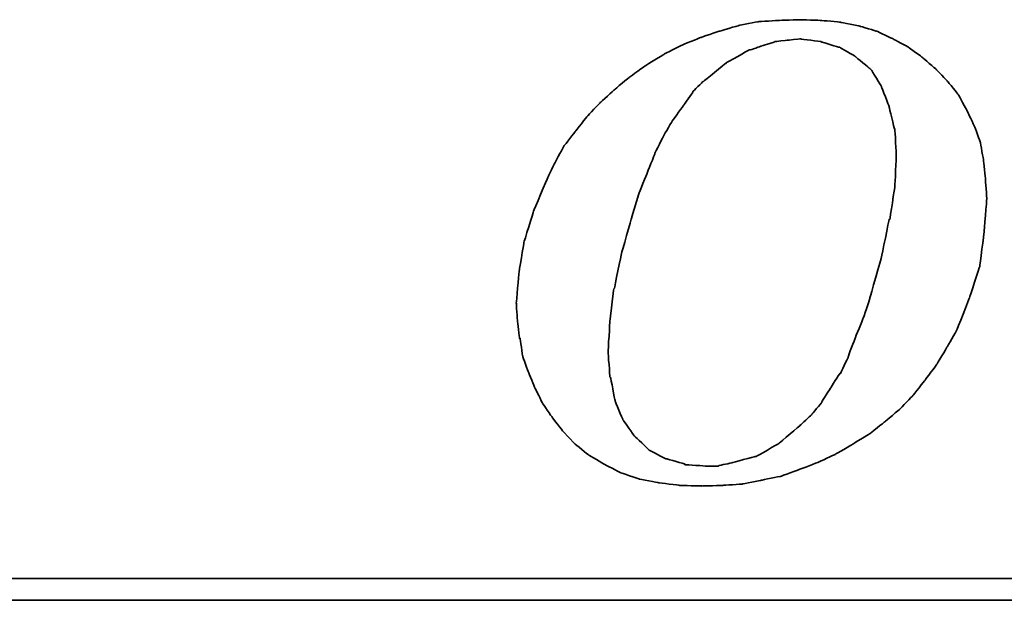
# Model space of a CAD drawing. Header units: millimetres. Extents: x 238 to 550, y 20 to 125.
# Tile 33 of 50: x 457.79 to 462.39, y 55.68 to 58.39. Entities that reach past the tile are written whole.
import ezdxf

# ---------------------------------------------------------------- set-up
doc = ezdxf.new("R2010")
doc.units = ezdxf.units.MM
doc.header["$LTSCALE"] = 0.1
doc.layers.add('DIM', color=4, linetype='CONTINUOUS')
doc.layers.add('layer 1', color=7, linetype='CONTINUOUS')

# ---------------------------------------------------------------- blocks, each defined once
blk = doc.blocks.new('TBI MOTION logo(完整正式版)')
at = {"layer": 'layer 1', "color": 22, "lineweight": 35}
for points, knots in [([(-11.34375, -6.98375), (-11.34375, -6.98375), (-10.91375, -7.43875), (-10.91375, -7.43875), (-10.91375, -7.43875), (-10.91375, -7.43875), (-10.38625, -7.87125), (-10.38625, -7.87125), (-10.38625, -7.87125), (-10.38625, -7.87125), (-9.81125, -8.20375), (-9.81125, -8.20375), (-9.81125, -8.20375), (-9.81125, -8.20375), (-9.21125, -8.51875), (-9.21125, -8.51875), (-9.21125, -8.51875), (-9.21125, -8.51875), (-8.51625, -8.75875), (-8.51625, -8.75875), (-8.51625, -8.75875), (-8.51625, -8.75875), (-7.77125, -8.90375), (-7.77125, -8.90375), (-7.77125, -8.90375), (-7.77125, -8.90375), (-6.97875, -8.99875), (-6.97875, -8.99875), (-6.97875, -8.99875), (-6.97875, -8.99875), (-6.14125, -9.02375), (-6.14125, -9.02375), (-6.14125, -9.02375), (-6.14125, -9.02375), (-5.37125, -8.99875), (-5.37125, -8.99875), (-5.37125, -8.99875), (-5.37125, -8.99875), (-4.65375, -8.94875), (-4.65375, -8.94875), (-4.65375, -8.94875), (-4.65375, -8.94875), (-3.93375, -8.80625), (-3.93375, -8.80625), (-3.93375, -8.80625), (-3.93375, -8.80625), (-3.21375, -8.66375), (-3.21375, -8.66375), (-3.21375, -8.66375), (-3.21375, -8.66375), (-2.49375, -8.39875), (-2.49375, -8.39875), (-2.49375, -8.39875), (-2.49375, -8.39875), (-1.79875, -8.13375), (-1.79875, -8.13375), (-1.79875, -8.13375), (-1.79875, -8.13375), (-1.17375, -7.84375), (-1.17375, -7.84375), (-1.17375, -7.84375), (-1.17375, -7.84375), (-0.52375, -7.46375), (-0.52375, -7.46375), (-0.52375, -7.46375), (-0.52375, -7.46375), (0.10124, -7.07875), (0.10124, -7.07875), (0.10124, -7.07875), (0.10124, -7.07875), (0.67625, -6.62375), (0.67625, -6.62375), (0.67625, -6.62375), (0.67625, -6.62375), (1.24874, -6.14375), (1.24874, -6.14375), (1.24874, -6.14375), (1.24874, -6.14375), (1.72874, -5.64125), (1.72874, -5.64125), (1.72874, -5.64125), (1.72874, -5.64125), (2.18624, -5.06375), (2.18624, -5.06375), (2.18624, -5.06375), (2.18624, -5.06375), (2.61625, -4.48874), (2.61625, -4.48874), (2.61625, -4.48874), (2.61625, -4.48874), (3.00125, -3.83874), (3.00125, -3.83874), (3.00125, -3.83874), (3.00125, -3.83874), (3.36124, -3.21374), (3.36124, -3.21374), (3.36124, -3.21374), (3.36124, -3.21374), (3.84374, -1.99125), (3.84374, -1.99125), (3.84374, -1.99125), (3.84374, -1.99125), (4.22625, -0.81875), (4.22625, -0.81875), (4.22625, -0.81875), (4.22625, -0.81875), (4.39125, 0.45624), (4.39125, 0.45624), (4.39125, 0.45624), (4.39125, 0.45624), (4.48874, 1.70124), (4.48874, 1.70124), (4.48874, 1.70124), (4.48874, 1.70124), (4.43874, 2.44625), (4.43874, 2.44625), (4.43874, 2.44625), (4.43874, 2.44625), (4.36874, 3.14125), (4.36874, 3.14125), (4.36874, 3.14125), (4.36874, 3.14125), (4.25125, 3.81125), (4.25125, 3.81125), (4.25125, 3.81125), (4.25125, 3.81125), (4.03124, 4.41125), (4.03124, 4.41125), (4.03124, 4.41125), (4.03124, 4.41125), (3.74374, 5.01125), (3.74374, 5.01125), (3.74374, 5.01125), (3.74374, 5.01125), (3.43124, 5.58875), (3.43124, 5.58875), (3.43124, 5.58875), (3.43124, 5.58875), (3.02625, 6.09125), (3.02625, 6.09125), (3.02625, 6.09125), (3.02625, 6.09125), (2.59374, 6.54875), (2.59374, 6.54875), (2.59374, 6.54875), (2.59374, 6.54875), (2.09124, 6.98125), (2.09124, 6.98125), (2.09124, 6.98125), (2.09124, 6.98125), (1.56124, 7.36625), (1.56124, 7.36625), (1.56124, 7.36625), (1.56124, 7.36625), (0.98624, 7.67625), (0.98624, 7.67625), (0.98624, 7.67625), (0.98624, 7.67625), (0.38624, 7.96375), (0.38624, 7.96375), (0.38624, 7.96375), (0.38624, 7.96375), (-0.25875, 8.15625), (-0.25875, 8.15625), (-0.25875, 8.15625), (-0.25875, 8.15625), (-0.98125, 8.30125), (-0.98125, 8.30125), (-0.98125, 8.30125), (-0.98125, 8.30125), (-1.70124, 8.37125), (-1.70124, 8.37125), (-1.70124, 8.37125), (-1.70124, 8.37125), (-2.49375, 8.39624), (-2.49375, 8.39624), (-2.49375, 8.39624), (-2.49375, 8.39624), (-3.28625, 8.37125), (-3.28625, 8.37125), (-3.28625, 8.37125), (-3.28625, 8.37125), (-4.05125, 8.32125), (-4.05125, 8.32125), (-4.05125, 8.32125), (-4.05125, 8.32125), (-4.77375, 8.18125), (-4.77375, 8.18125), (-4.77375, 8.18125), (-4.77375, 8.18125), (-5.51625, 7.96375), (-5.51625, 7.96375), (-5.51625, 7.96375), (-5.51625, 7.96375), (-6.21125, 7.72625), (-6.21125, 7.72625), (-6.21125, 7.72625), (-6.21125, 7.72625), (-6.92875, 7.43625), (-6.92875, 7.43625), (-6.92875, 7.43625), (-6.92875, 7.43625), (-7.57875, 7.10125), (-7.57875, 7.10125), (-7.57875, 7.10125), (-7.57875, 7.10125), (-8.24875, 6.69125), (-8.24875, 6.69125), (-8.24875, 6.69125), (-8.24875, 6.69125), (-8.84875, 6.26125), (-8.84875, 6.26125), (-8.84875, 6.26125), (-8.84875, 6.26125), (-9.42625, 5.78125), (-9.42625, 5.78125), (-9.42625, 5.78125), (-9.42625, 5.78125), (-9.95375, 5.30125), (-9.95375, 5.30125), (-9.95375, 5.30125), (-9.95375, 5.30125), (-10.43375, 4.79624), (-10.43375, 4.79624), (-10.43375, 4.79624), (-10.43375, 4.79624), (-10.88875, 4.22125), (-10.88875, 4.22125), (-10.88875, 4.22125), (-10.88875, 4.22125), (-11.29875, 3.69375), (-11.29875, 3.69375), (-11.29875, 3.69375), (-11.29875, 3.69375), (-11.63375, 3.09125), (-11.63375, 3.09125), (-11.63375, 3.09125), (-11.63375, 3.09125), (-11.91875, 2.49625), (-11.91875, 2.49625), (-11.91875, 2.49625), (-11.91875, 2.49625), (-12.44875, 1.24625), (-12.44875, 1.24625), (-12.44875, 1.24625), (-12.44875, 1.24625), (-12.80875, 0.06874), (-12.80875, 0.06874), (-12.80875, 0.06874), (-12.80875, 0.06874), (-12.99875, -1.07875), (-12.99875, -1.07875), (-12.99875, -1.07875), (-12.99875, -1.07875), (-13.09375, -2.18375), (-13.09375, -2.18375), (-13.09375, -2.18375), (-13.09375, -2.18375), (-13.04875, -2.85375), (-13.04875, -2.85375), (-13.04875, -2.85375), (-13.04875, -2.85375), (-12.97375, -3.50375), (-12.97375, -3.50375), (-12.97375, -3.50375), (-12.97375, -3.50375), (-12.95375, -3.50375), (-12.95375, -3.50375), (-12.95375, -3.50375), (-12.95375, -3.50375), (-12.85375, -4.17375), (-12.85375, -4.17375), (-12.85375, -4.17375), (-12.85375, -4.17375), (-12.63875, -4.77624), (-12.63875, -4.77624), (-12.63875, -4.77624), (-12.63875, -4.77624), (-12.39875, -5.35125), (-12.39875, -5.35125), (-12.39875, -5.35125), (-12.39875, -5.35125), (-12.11375, -5.92875), (-12.11375, -5.92875), (-12.11375, -5.92875), (-12.11375, -5.92875), (-11.75375, -6.45375), (-11.75375, -6.45375), (-11.75375, -6.45375), (-11.75375, -6.45375), (-11.34375, -6.98375), (-11.34375, -6.98375)], [0, 0, 0, 0, 0.01369863, 0.01369863, 0.01369863, 0.01369864, 0.02739726, 0.02739726, 0.02739726, 0.02739727, 0.04109589, 0.04109589, 0.04109589, 0.0410959, 0.05479452, 0.05479452, 0.05479452, 0.05479453, 0.06849315, 0.06849315, 0.06849315, 0.06849316, 0.08219178, 0.08219178, 0.08219178, 0.08219179, 0.09589041, 0.09589041, 0.09589041, 0.09589042, 0.10958904, 0.10958904, 0.10958904, 0.10958905, 0.12328767, 0.12328767, 0.12328767, 0.12328768, 0.1369863, 0.1369863, 0.1369863, 0.13698631, 0.15068493, 0.15068493, 0.15068493, 0.15068494, 0.16438356, 0.16438356, 0.16438356, 0.16438357, 0.17808219, 0.17808219, 0.17808219, 0.1780822, 0.19178082, 0.19178082, 0.19178082, 0.19178083, 0.20547945, 0.20547945, 0.20547945, 0.20547946, 0.21917808, 0.21917808, 0.21917808, 0.21917809, 0.23287671, 0.23287671, 0.23287671, 0.23287672, 0.24657534, 0.24657534, 0.24657534, 0.24657535, 0.26027397, 0.26027397, 0.26027397, 0.26027398, 0.2739726, 0.2739726, 0.2739726, 0.27397261, 0.28767123, 0.28767123, 0.28767123, 0.28767124, 0.30136986, 0.30136986, 0.30136986, 0.30136987, 0.31506849, 0.31506849, 0.31506849, 0.3150685, 0.32876712, 0.32876712, 0.32876712, 0.32876713, 0.34246575, 0.34246575, 0.34246575, 0.34246576, 0.35616438, 0.35616438, 0.35616438, 0.35616439, 0.36986301, 0.36986301, 0.36986301, 0.36986302, 0.38356164, 0.38356164, 0.38356164, 0.38356165, 0.39726027, 0.39726027, 0.39726027, 0.39726028, 0.4109589, 0.4109589, 0.4109589, 0.41095891, 0.42465753, 0.42465753, 0.42465753, 0.42465754, 0.43835616, 0.43835616, 0.43835616, 0.43835617, 0.45205479, 0.45205479, 0.45205479, 0.4520548, 0.46575342, 0.46575342, 0.46575342, 0.46575343, 0.47945205, 0.47945205, 0.47945205, 0.47945206, 0.49315068, 0.49315068, 0.49315068, 0.49315069, 0.50684932, 0.50684932, 0.50684932, 0.50684933, 0.52054795, 0.52054795, 0.52054795, 0.52054796, 0.53424658, 0.53424658, 0.53424658, 0.53424659, 0.54794521, 0.54794521, 0.54794521, 0.54794522, 0.56164384, 0.56164384, 0.56164384, 0.56164385, 0.57534247, 0.57534247, 0.57534247, 0.57534248, 0.5890411, 0.5890411, 0.5890411, 0.58904111, 0.60273973, 0.60273973, 0.60273973, 0.60273974, 0.61643836, 0.61643836, 0.61643836, 0.61643837, 0.63013699, 0.63013699, 0.63013699, 0.630137, 0.64383562, 0.64383562, 0.64383562, 0.64383563, 0.65753425, 0.65753425, 0.65753425, 0.65753426, 0.67123288, 0.67123288, 0.67123288, 0.67123289, 0.68493151, 0.68493151, 0.68493151, 0.68493152, 0.69863014, 0.69863014, 0.69863014, 0.69863015, 0.71232877, 0.71232877, 0.71232877, 0.71232878, 0.7260274, 0.7260274, 0.7260274, 0.72602741, 0.73972603, 0.73972603, 0.73972603, 0.73972604, 0.75342466, 0.75342466, 0.75342466, 0.75342467, 0.76712329, 0.76712329, 0.76712329, 0.7671233, 0.78082192, 0.78082192, 0.78082192, 0.78082193, 0.79452055, 0.79452055, 0.79452055, 0.79452056, 0.80821918, 0.80821918, 0.80821918, 0.80821919, 0.82191781, 0.82191781, 0.82191781, 0.82191782, 0.83561644, 0.83561644, 0.83561644, 0.83561645, 0.84931507, 0.84931507, 0.84931507, 0.84931508, 0.8630137, 0.8630137, 0.8630137, 0.86301371, 0.87671233, 0.87671233, 0.87671233, 0.87671234, 0.89041096, 0.89041096, 0.89041096, 0.89041097, 0.90410959, 0.90410959, 0.90410959, 0.9041096, 0.91780822, 0.91780822, 0.91780822, 0.91780823, 0.93150685, 0.93150685, 0.93150685, 0.93150686, 0.94520548, 0.94520548, 0.94520548, 0.94520549, 0.95890411, 0.95890411, 0.95890411, 0.95890412, 0.97260274, 0.97260274, 0.97260274, 0.97260275, 0.98630137, 0.98630137, 0.98630137, 0.98630138, 1, 1, 1, 1]), ([(-8.77875, 1.03124), (-8.77875, 1.03124), (-8.51625, 1.89625), (-8.51625, 1.89625), (-8.51625, 1.89625), (-8.51625, 1.89625), (-8.20375, 2.66375), (-8.20375, 2.66375), (-8.20375, 2.66375), (-8.20375, 2.66375), (-7.91625, 3.38125), (-7.91625, 3.38125), (-7.91625, 3.38125), (-7.91625, 3.38125), (-7.91625, 3.40624), (-7.91625, 3.40624), (-7.91625, 3.40624), (-7.91625, 3.40624), (-7.57875, 4.07624), (-7.57875, 4.07624), (-7.57875, 4.07624), (-7.57875, 4.07624), (-7.24375, 4.65125), (-7.24375, 4.65125), (-7.24375, 4.65125), (-7.24375, 4.65125), (-7.21875, 4.65125), (-7.21875, 4.65125), (-7.21875, 4.65125), (-7.21875, 4.65125), (-7.21875, 4.67624), (-7.21875, 4.67624), (-7.21875, 4.67624), (-7.21875, 4.67624), (-6.83625, 5.20375), (-6.83625, 5.20375), (-6.83625, 5.20375), (-6.83625, 5.20375), (-6.49875, 5.68625), (-6.49875, 5.68625), (-6.49875, 5.68625), (-6.49875, 5.68625), (-6.49875, 5.70625), (-6.49875, 5.70625), (-6.49875, 5.70625), (-6.49875, 5.70625), (-6.11625, 6.09125), (-6.11625, 6.09125), (-6.11625, 6.09125), (-6.11625, 6.09125), (-6.09125, 6.09125), (-6.09125, 6.09125), (-6.09125, 6.09125), (-6.09125, 6.09125), (-5.27375, 6.76625), (-5.27375, 6.76625), (-5.27375, 6.76625), (-5.27375, 6.76625), (-5.24875, 6.76625), (-5.24875, 6.76625), (-5.24875, 6.76625), (-5.24875, 6.76625), (-5.24875, 6.78625), (-5.24875, 6.78625), (-5.24875, 6.78625), (-5.24875, 6.78625), (-4.38875, 7.26624), (-4.38875, 7.26624), (-4.38875, 7.26624), (-4.38875, 7.26624), (-4.36125, 7.26624), (-4.36125, 7.26624), (-4.36125, 7.26624), (-4.36125, 7.26624), (-3.93375, 7.41125), (-3.93375, 7.41125), (-3.93375, 7.41125), (-3.93375, 7.41125), (-3.47375, 7.55625), (-3.47375, 7.55625), (-3.47375, 7.55625), (-3.47375, 7.55625), (-3.45375, 7.55625), (-3.45375, 7.55625), (-3.45375, 7.55625), (-3.45375, 7.55625), (-3.42875, 7.58124), (-3.42875, 7.58124), (-3.42875, 7.58124), (-3.42875, 7.58124), (-2.97375, 7.62625), (-2.97375, 7.62625), (-2.97375, 7.62625), (-2.97375, 7.62625), (-2.49375, 7.67625), (-2.49375, 7.67625), (-2.49375, 7.67625), (-2.49375, 7.67625), (-2.46875, 7.67625), (-2.46875, 7.67625), (-2.46875, 7.67625), (-2.46875, 7.67625), (-1.70124, 7.58124), (-1.70124, 7.58124), (-1.70124, 7.58124), (-1.70124, 7.58124), (-1.67875, 7.55625), (-1.67875, 7.55625), (-1.67875, 7.55625), (-1.67875, 7.55625), (-1.65375, 7.55625), (-1.65375, 7.55625), (-1.65375, 7.55625), (-1.65375, 7.55625), (-1.03125, 7.36625), (-1.03125, 7.36625), (-1.03125, 7.36625), (-1.03125, 7.36625), (-1.00625, 7.36625), (-1.00625, 7.36625), (-1.00625, 7.36625), (-1.00625, 7.36625), (-0.43124, 7.02624), (-0.43124, 7.02624), (-0.43124, 7.02624), (-0.43124, 7.02624), (-0.40625, 7.00624), (-0.40625, 7.00624), (-0.40625, 7.00624), (-0.40625, 7.00624), (0.12124, 6.57124), (0.12124, 6.57124), (0.12124, 6.57124), (0.12124, 6.57124), (0.14624, 6.54875), (0.14624, 6.54875), (0.14624, 6.54875), (0.14624, 6.54875), (0.17124, 6.52375), (0.17124, 6.52375), (0.17124, 6.52375), (0.17124, 6.52375), (0.55625, 5.89875), (0.55625, 5.89875), (0.55625, 5.89875), (0.55625, 5.89875), (0.55625, 5.87625), (0.55625, 5.87625), (0.55625, 5.87625), (0.55625, 5.87625), (0.84124, 5.15625), (0.84124, 5.15625), (0.84124, 5.15625), (0.84124, 5.15625), (0.84124, 5.13125), (0.84124, 5.13125), (0.84124, 5.13125), (0.84124, 5.13125), (1.03624, 4.31875), (1.03624, 4.31875), (1.03624, 4.31875), (1.03624, 4.31875), (1.05624, 4.31875), (1.05624, 4.31875), (1.05624, 4.31875), (1.05624, 4.31875), (1.05624, 4.29125), (1.05624, 4.29125), (1.05624, 4.29125), (1.05624, 4.29125), (1.10625, 3.33125), (1.10625, 3.33125), (1.10625, 3.33125), (1.10625, 3.33125), (1.10625, 3.30875), (1.10625, 3.30875), (1.10625, 3.30875), (1.10625, 3.30875), (1.05624, 2.20624), (1.05624, 2.20624), (1.05624, 2.20624), (1.05624, 2.20624), (1.05624, 2.18124), (1.05624, 2.18124), (1.05624, 2.18124), (1.05624, 2.18124), (0.86624, 0.93624), (0.86624, 0.93624), (0.86624, 0.93624), (0.86624, 0.93624), (0.84124, 0.93624), (0.84124, 0.93624), (0.84124, 0.93624), (0.84124, 0.93624), (0.55625, -0.45874), (0.55625, -0.45874), (0.55625, -0.45874), (0.55625, -0.45874), (0.12124, -1.99125), (0.12124, -1.99125), (0.12124, -1.99125), (0.12124, -1.99125), (0.12124, -2.01874), (0.12124, -2.01874), (0.12124, -2.01874), (0.12124, -2.01874), (-0.13874, -2.78375), (-0.13874, -2.78375), (-0.13874, -2.78375), (-0.13874, -2.78375), (-0.43124, -3.50375), (-0.43124, -3.50375), (-0.43124, -3.50375), (-0.43124, -3.50375), (-0.69375, -4.19875), (-0.69375, -4.19875), (-0.69375, -4.19875), (-0.69375, -4.19875), (-0.69375, -4.22375), (-0.69375, -4.22375), (-0.69375, -4.22375), (-0.69375, -4.22375), (-0.98125, -4.82374), (-0.98125, -4.82374), (-0.98125, -4.82374), (-0.98125, -4.82374), (-1.00625, -4.82374), (-1.00625, -4.82374), (-1.00625, -4.82374), (-1.00625, -4.82374), (-1.33875, -5.35125), (-1.33875, -5.35125), (-1.33875, -5.35125), (-1.33875, -5.35125), (-1.67875, -5.87875), (-1.67875, -5.87875), (-1.67875, -5.87875), (-1.67875, -5.87875), (-1.67875, -5.90375), (-1.67875, -5.90375), (-1.67875, -5.90375), (-1.67875, -5.90375), (-2.05875, -6.35875), (-2.05875, -6.35875), (-2.05875, -6.35875), (-2.05875, -6.35875), (-2.08375, -6.38375), (-2.08375, -6.38375), (-2.08375, -6.38375), (-2.08375, -6.38375), (-2.46875, -6.74375), (-2.46875, -6.74375), (-2.46875, -6.74375), (-2.46875, -6.74375), (-3.25875, -7.41625), (-3.25875, -7.41625), (-3.25875, -7.41625), (-3.25875, -7.41625), (-3.28625, -7.43875), (-3.28625, -7.43875), (-3.28625, -7.43875), (-3.28625, -7.43875), (-4.12375, -7.91875), (-4.12375, -7.91875), (-4.12375, -7.91875), (-4.12375, -7.91875), (-4.14875, -7.91875), (-4.14875, -7.91875), (-4.14875, -7.91875), (-4.14875, -7.91875), (-4.17125, -7.91875), (-4.17125, -7.91875), (-4.17125, -7.91875), (-4.17125, -7.91875), (-5.03375, -8.15875), (-5.03375, -8.15875), (-5.03375, -8.15875), (-5.03375, -8.15875), (-5.51625, -8.25625), (-5.51625, -8.25625), (-5.51625, -8.25625), (-5.51625, -8.25625), (-5.54125, -8.27875), (-5.54125, -8.27875), (-5.54125, -8.27875), (-5.54125, -8.27875), (-5.56375, -8.27875), (-5.56375, -8.27875), (-5.56375, -8.27875), (-5.56375, -8.27875), (-5.99625, -8.27875), (-5.99625, -8.27875), (-5.99625, -8.27875), (-5.99625, -8.27875), (-6.76375, -8.23125), (-6.76375, -8.23125), (-6.76375, -8.23125), (-6.76375, -8.23125), (-6.78875, -8.23125), (-6.78875, -8.23125), (-6.78875, -8.23125), (-6.78875, -8.23125), (-6.78875, -8.20375), (-6.78875, -8.20375), (-6.78875, -8.20375), (-6.78875, -8.20375), (-7.45875, -8.01375), (-7.45875, -8.01375), (-7.45875, -8.01375), (-7.45875, -8.01375), (-7.48375, -8.01375), (-7.48375, -8.01375), (-7.48375, -8.01375), (-7.48375, -8.01375), (-7.50875, -8.01375), (-7.50875, -8.01375), (-7.50875, -8.01375), (-7.50875, -8.01375), (-8.13125, -7.67875), (-8.13125, -7.67875), (-8.13125, -7.67875), (-8.13125, -7.67875), (-8.15625, -7.65375), (-8.15625, -7.65375), (-8.15625, -7.65375), (-8.15625, -7.65375), (-8.65875, -7.17375), (-8.65875, -7.17375), (-8.65875, -7.17375), (-8.65875, -7.17375), (-8.68375, -7.14875), (-8.68375, -7.14875), (-8.68375, -7.14875), (-8.68375, -7.14875), (-9.08875, -6.57375), (-9.08875, -6.57375), (-9.08875, -6.57375), (-9.08875, -6.57375), (-9.11375, -6.54875), (-9.11375, -6.54875), (-9.11375, -6.54875), (-9.11375, -6.54875), (-9.11375, -6.52875), (-9.11375, -6.52875), (-9.11375, -6.52875), (-9.11375, -6.52875), (-9.40375, -5.85375), (-9.40375, -5.85375), (-9.40375, -5.85375), (-9.40375, -5.85375), (-9.40375, -5.82875), (-9.40375, -5.82875), (-9.40375, -5.82875), (-9.40375, -5.82875), (-9.56875, -4.96875), (-9.56875, -4.96875), (-9.56875, -4.96875), (-9.56875, -4.96875), (-9.59375, -4.94375), (-9.59375, -4.94375), (-9.59375, -4.94375), (-9.59375, -4.94375), (-9.66375, -4.03375), (-9.66375, -4.03375), (-9.66375, -4.03375), (-9.66375, -4.03375), (-9.66375, -4.00875), (-9.66375, -4.00875), (-9.66375, -4.00875), (-9.66375, -4.00875), (-9.59375, -2.85375), (-9.59375, -2.85375), (-9.59375, -2.85375), (-9.59375, -2.85375), (-9.45125, -1.65875), (-9.45125, -1.65875), (-9.45125, -1.65875), (-9.45125, -1.65875), (-9.42625, -1.63375), (-9.42625, -1.63375), (-9.42625, -1.63375), (-9.42625, -1.63375), (-9.16125, -0.33875), (-9.16125, -0.33875), (-9.16125, -0.33875), (-9.16125, -0.33875), (-8.77875, 1.00624), (-8.77875, 1.00624), (-8.77875, 1.00624), (-8.77875, 1.00624), (-8.77875, 1.03124), (-8.77875, 1.03124)], [0, 0, 0, 0, 0.01020408, 0.01020408, 0.01020408, 0.01020409, 0.02040816, 0.02040816, 0.02040816, 0.02040817, 0.03061224, 0.03061224, 0.03061224, 0.03061225, 0.04081633, 0.04081633, 0.04081633, 0.04081634, 0.05102041, 0.05102041, 0.05102041, 0.05102042, 0.06122449, 0.06122449, 0.06122449, 0.0612245, 0.07142857, 0.07142857, 0.07142857, 0.07142858, 0.08163265, 0.08163265, 0.08163265, 0.08163266, 0.09183673, 0.09183673, 0.09183673, 0.09183674, 0.10204082, 0.10204082, 0.10204082, 0.10204083, 0.1122449, 0.1122449, 0.1122449, 0.11224491, 0.12244898, 0.12244898, 0.12244898, 0.12244899, 0.13265306, 0.13265306, 0.13265306, 0.13265307, 0.14285714, 0.14285714, 0.14285714, 0.14285715, 0.15306122, 0.15306122, 0.15306122, 0.15306123, 0.16326531, 0.16326531, 0.16326531, 0.16326532, 0.17346939, 0.17346939, 0.17346939, 0.1734694, 0.18367347, 0.18367347, 0.18367347, 0.18367348, 0.19387755, 0.19387755, 0.19387755, 0.19387756, 0.20408163, 0.20408163, 0.20408163, 0.20408164, 0.21428571, 0.21428571, 0.21428571, 0.21428572, 0.2244898, 0.2244898, 0.2244898, 0.22448981, 0.23469388, 0.23469388, 0.23469388, 0.23469389, 0.24489796, 0.24489796, 0.24489796, 0.24489797, 0.25510204, 0.25510204, 0.25510204, 0.25510205, 0.26530612, 0.26530612, 0.26530612, 0.26530613, 0.2755102, 0.2755102, 0.2755102, 0.27551021, 0.28571429, 0.28571429, 0.28571429, 0.2857143, 0.29591837, 0.29591837, 0.29591837, 0.29591838, 0.30612245, 0.30612245, 0.30612245, 0.30612246, 0.31632653, 0.31632653, 0.31632653, 0.31632654, 0.32653061, 0.32653061, 0.32653061, 0.32653062, 0.33673469, 0.33673469, 0.33673469, 0.3367347, 0.34693878, 0.34693878, 0.34693878, 0.34693879, 0.35714286, 0.35714286, 0.35714286, 0.35714287, 0.36734694, 0.36734694, 0.36734694, 0.36734695, 0.37755102, 0.37755102, 0.37755102, 0.37755103, 0.3877551, 0.3877551, 0.3877551, 0.38775511, 0.39795918, 0.39795918, 0.39795918, 0.39795919, 0.40816327, 0.40816327, 0.40816327, 0.40816328, 0.41836735, 0.41836735, 0.41836735, 0.41836736, 0.42857143, 0.42857143, 0.42857143, 0.42857144, 0.43877551, 0.43877551, 0.43877551, 0.43877552, 0.44897959, 0.44897959, 0.44897959, 0.4489796, 0.45918367, 0.45918367, 0.45918367, 0.45918368, 0.46938776, 0.46938776, 0.46938776, 0.46938777, 0.47959184, 0.47959184, 0.47959184, 0.47959185, 0.48979592, 0.48979592, 0.48979592, 0.48979593, 0.5, 0.5, 0.5, 0.50000001, 0.51020408, 0.51020408, 0.51020408, 0.51020409, 0.52040816, 0.52040816, 0.52040816, 0.52040817, 0.53061224, 0.53061224, 0.53061224, 0.53061225, 0.54081633, 0.54081633, 0.54081633, 0.54081634, 0.55102041, 0.55102041, 0.55102041, 0.55102042, 0.56122449, 0.56122449, 0.56122449, 0.5612245, 0.57142857, 0.57142857, 0.57142857, 0.57142858, 0.58163265, 0.58163265, 0.58163265, 0.58163266, 0.59183673, 0.59183673, 0.59183673, 0.59183674, 0.60204082, 0.60204082, 0.60204082, 0.60204083, 0.6122449, 0.6122449, 0.6122449, 0.61224491, 0.62244898, 0.62244898, 0.62244898, 0.62244899, 0.63265306, 0.63265306, 0.63265306, 0.63265307, 0.64285714, 0.64285714, 0.64285714, 0.64285715, 0.65306122, 0.65306122, 0.65306122, 0.65306123, 0.66326531, 0.66326531, 0.66326531, 0.66326532, 0.67346939, 0.67346939, 0.67346939, 0.6734694, 0.68367347, 0.68367347, 0.68367347, 0.68367348, 0.69387755, 0.69387755, 0.69387755, 0.69387756, 0.70408163, 0.70408163, 0.70408163, 0.70408164, 0.71428571, 0.71428571, 0.71428571, 0.71428572, 0.7244898, 0.7244898, 0.7244898, 0.72448981, 0.73469388, 0.73469388, 0.73469388, 0.73469389, 0.74489796, 0.74489796, 0.74489796, 0.74489797, 0.75510204, 0.75510204, 0.75510204, 0.75510205, 0.76530612, 0.76530612, 0.76530612, 0.76530613, 0.7755102, 0.7755102, 0.7755102, 0.77551021, 0.78571429, 0.78571429, 0.78571429, 0.7857143, 0.79591837, 0.79591837, 0.79591837, 0.79591838, 0.80612245, 0.80612245, 0.80612245, 0.80612246, 0.81632653, 0.81632653, 0.81632653, 0.81632654, 0.82653061, 0.82653061, 0.82653061, 0.82653062, 0.83673469, 0.83673469, 0.83673469, 0.8367347, 0.84693878, 0.84693878, 0.84693878, 0.84693879, 0.85714286, 0.85714286, 0.85714286, 0.85714287, 0.86734694, 0.86734694, 0.86734694, 0.86734695, 0.87755102, 0.87755102, 0.87755102, 0.87755103, 0.8877551, 0.8877551, 0.8877551, 0.88775511, 0.89795918, 0.89795918, 0.89795918, 0.89795919, 0.90816327, 0.90816327, 0.90816327, 0.90816328, 0.91836735, 0.91836735, 0.91836735, 0.91836736, 0.92857143, 0.92857143, 0.92857143, 0.92857144, 0.93877551, 0.93877551, 0.93877551, 0.93877552, 0.94897959, 0.94897959, 0.94897959, 0.9489796, 0.95918367, 0.95918367, 0.95918367, 0.95918368, 0.96938776, 0.96938776, 0.96938776, 0.96938777, 0.97959184, 0.97959184, 0.97959184, 0.97959185, 0.98979592, 0.98979592, 0.98979592, 0.98979593, 1, 1, 1, 1]), ([(75.90875, -9.47875), (75.90875, -9.47875), (75.90875, -12.28625), (75.90875, -12.28625), (75.90875, -12.28625), (75.90875, -12.28625), (75.90875, -12.47875), (75.90875, -12.47875), (75.90875, -12.47875), (75.90875, -12.47875), (75.71625, -12.47875), (75.71625, -12.47875), (75.71625, -12.47875), (75.71625, -12.47875), (-88.32875, -12.47875), (-88.32875, -12.47875), (-88.32875, -12.47875), (-88.32875, -12.47875), (-88.32875, -13.29375), (-88.32875, -13.29375), (-88.32875, -13.29375), (-88.32875, -13.29375), (82.89125, -13.29375), (82.89125, -13.29375), (82.89125, -13.29375), (82.89125, -13.29375), (75.90875, -9.47875), (75.90875, -9.47875)], [0, 0, 0, 0, 0.14285714, 0.14285714, 0.14285714, 0.14285715, 0.28571429, 0.28571429, 0.28571429, 0.2857143, 0.42857143, 0.42857143, 0.42857143, 0.42857144, 0.57142857, 0.57142857, 0.57142857, 0.57142858, 0.71428571, 0.71428571, 0.71428571, 0.71428572, 0.85714286, 0.85714286, 0.85714286, 0.85714287, 1, 1, 1, 1])]:
    blk.add_open_spline(points, degree=3, knots=knots, dxfattribs=at)

msp = doc.modelspace()

# ---------------------------------------------------------------- block references
at = {"layer": 'DIM', "color": 0, "xscale": 0.1250977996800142, "yscale": 0.1250977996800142, "zscale": 0.1250977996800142}
msp.add_blockref('TBI MOTION logo(完整正式版)', (461.7458, 57.3387), dxfattribs=at)

doc.saveas('drawing.dxf')
